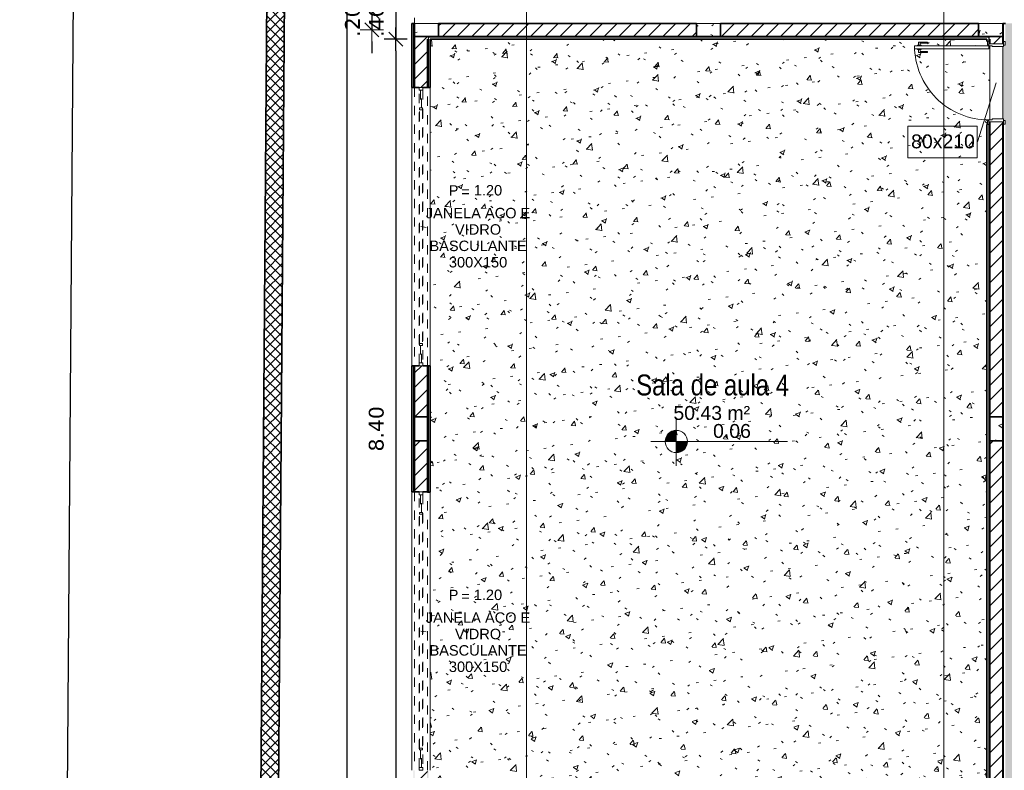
# Model space of a CAD drawing. Header units: millimetres. Extents: x -109 to 627, y -178 to 173.
# Tile 131 of 178: x 317.21 to 327.82, y -67.52 to -59.43. Entities that reach past the tile are written whole.
import ezdxf

# ---------------------------------------------------------------- set-up
doc = ezdxf.new("R2010")
doc.units = ezdxf.units.MM
doc.linetypes.add('Traço Curto', pattern=[0.00153, 0.001, -0.00053])
for name, color, linetype, lineweight in [('ARQ - ALVENARIA - OSSO', 2, 'Continuous', 35), ('ARQ - COTA_NÍVEL', 2, 'Continuous', 5), ('ARQ - COTAS', 8, 'Continuous', 5), ('ARQ - DIVISORIA', 3, 'Continuous', 35), ('ARQ - JANELA', 2, 'Traço Curto', 5), ('ARQ - PAREDE VISTA', 4, 'Continuous', 9), ('ARQ - PAREDES_HACHURA', 9, 'Continuous', 35), ('ARQ - PAREDES_REVESTIMENTO', 3, 'Continuous', 35), ('ARQ - PILAR', 4, 'Continuous', 15), ('ARQ - PISO', 9, 'Continuous', 5), ('ARQ - PISO_HACHURA_SUPERFICIE', 9, 'Continuous', 5), ('ARQ - PORTA', 3, 'Continuous', 9), ('ARQ - PORTA_FOLHA', 3, 'Continuous', 20), ('ARQ - PORTA_GIRO', 1, 'Continuous', 5), ('ARQ - SIMBOLO_CORTE', 2, 'Continuous', 5), ('ARQ -SIMBOLO_PORTA', 2, 'Continuous', 9), ('ARQ -TEXTO_AMBIENTE', 2, 'Continuous', 5), ('ARQ -TEXTO_JANELA', 2, 'Continuous', 9)]:
    doc.layers.add(name, color=color, linetype=linetype, lineweight=lineweight)
doc.styles.add('Arial Narrow', font='ARIALN.TTF', dxfattribs={"height": 0.225})
doc.styles.add('Arial_2', font='arial.ttf', dxfattribs={"height": 0.15})
doc.styles.add('Arial_3', font='arial.ttf', dxfattribs={"height": 0.0015})
doc.styles.add('Arial_4', font='arial.ttf', dxfattribs={"height": 0.1125})
doc.styles.add('FNDE Texto Cota 0100', font='verdana.ttf', dxfattribs={"height": 0.16})
doc.styles.add('GULIM', font='Gulim.ttf')
doc.dimstyles.new('FNDE 1-0100', dxfattribs={"dimscale": 2.5, "dimtxt": 0.16, "dimasz": 0.05, "dimexe": 0.15, "dimexo": 0.15, "dimgap": 0.05, "dimtad": 1, "dimzin": 4, "dimdsep": 46, "dimtxsty": 'FNDE Texto Cota 0100', "dimblk": 'tic', "dimcen": 0.15, "dimdle": 0.15, "dimse1": 1, "dimse2": 1, "dimclrd": 251, "dimclre": 251, "dimclrt": 256, "dimaunit": 1, "dimadec": 3, "dimazin": 0, "dimtfac": 1, "dimtix": 1, "dimtmove": 2, "dimatfit": 3, "dimldrblk": 'tic', "dimfxl": 0.15, "dimtvp": 1, "dimtolj": 1, "dimtzin": 0, "dimarcsym": 0})
doc.dimstyles.new('GULIM-250', dxfattribs={"dimtxt": 0.2, "dimasz": 0.1, "dimexe": 0.3, "dimexo": 0, "dimgap": 0.025, "dimtad": 1, "dimdec": 0, "dimlfac": 250, "dimzin": 12, "dimdsep": 46, "dimtxsty": 'GULIM', "dimblk": 'OPEN30', "dimcen": 0, "dimclrd": 152, "dimclre": 152, "dimclrt": 152, "dimaunit": 1, "dimadec": 0, "dimazin": 0, "dimtfac": 1.875, "dimtdec": 0, "dimtmove": 2, "dimatfit": 3, "dimldrblk": 'OPEN30', "dimfxl": 0, "dimtolj": 1, "dimtzin": 12, "dimlwd": -1, "dimarcsym": 0})
pattern_1 = [(50, (318.52865, -67.90927), (0.5462905, -0.0472954), [0.056985, -0.628837]), (355, (318.52865, -67.90927), (-0.105401, 0.573222), [0.045988, -0.50287]), (100.451, (318.57464, -67.91327), (0.44084, 0.525572), [0.048987, -0.533862]), (46.184, (318.52865, -67.7573), (0.812912, -0.126028), [0.085978, -0.942756]), (96.636, (318.5966, -67.7673), (0.71181, 0.74206), [0.07298, -0.800793]), (351.184, (318.52865, -67.7573), (0.712045, 0.742424), [0.068982, -0.753805]), (21, (318.60463, -67.7953), (0.454867, -0.3062124), [0.056985, -0.628837]), (326, (318.60463, -67.7953), (0.185717, 0.552451), [0.045988, -0.50287]), (71.451, (318.6426, -67.8203), (0.64037, 0.245952), [0.048987, -0.533862]), (37.5, (318.52865, -67.90927), (0.0092036, 0.2540508), [0.0249935, -0.4718778, 0.0249935, -0.4848744, -0.5048692]), (37.5, (318.52865, -67.90927), (0.0092036, 0.2540508), [-1.006739, 0.0249935, -0.479876]), (7.5, (318.52865, -67.90927), (0.2004088, 0.3006604), [0.0249935, -0.265931, 0.0249935, -0.459881, -0.1919503]), (7.5, (318.52865, -67.90927), (0.2004088, 0.3006604), [-0.775799, 0.0249935, -0.166957]), (327.5, (318.3587, -67.90927), (0.4063776, -0.0170732), [0.0249935, -0.1649573, 0.0249935, -0.5688527, -0.7887957]), (327.5, (318.3587, -67.90927), (0.4063776, -0.0170732), [-0.784797, 0.0249935, -0.763802]), (317.5, (318.2827, -67.90927), (0.4438837, 0.075988), [0.0249935, -0.222942, 0.0249935, -0.369904, -0.559855]), (317.5, (318.2827, -67.90927), (0.4438837, 0.075988), [-0.641834, 0.024994, -0.534861])]
pattern_2 = [(45, (318.52865, -67.90927), (-0.0791755, 0.0791755), [])]

# ---------------------------------------------------------------- blocks, each defined once
blk = doc.blocks.new('_Open30')
at = {"color": 0, "linetype": 'ByBlock', "lineweight": -2}
for p, q in [((-1, 0.27), (0, 0)), ((0, 0), (-1, -0.27)), ((0, 0), (-1, 0))]:
    blk.add_line(p, q, dxfattribs=at)
blk = doc.blocks.new('*D587')
at = {"color": 152, "lineweight": -2, "transparency": 16777216}
for p, q in [((319.951, -47.418), (317.571, -47.401)), ((319.586, -97.417), (317.206, -97.4))]:
    blk.add_line(p, q, dxfattribs=at)
at = {"color": 152, "transparency": 16777216}
blk.add_line((317.507, -97.302), (317.87, -47.503), dxfattribs=at)
at = {"layer": 'Defpoints', "color": 0, "transparency": 16777216}
for p in [(317.871, -47.403), (319.951, -47.418), (319.586, -97.417)]:
    blk.add_point(p, dxfattribs=at)
at = {"color": 152, "transparency": 16777216, "xscale": 0.1, "yscale": 0.1, "zscale": 0.1}
for p, rotation in [((317.871, -47.403), 89.58136189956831), ((317.506, -97.402), 269.5813618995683)]:
    blk.add_blockref('_Open30', p, dxfattribs=dict(at, rotation=rotation))
at = {"color": 152, "transparency": 16777216, "insert": (317.564, -72.402), "char_height": 0.2, "attachment_point": 5, "rotation": 89.5814, "style": 'GULIM'}
blk.add_mtext('\\A1;12500', dxfattribs=at)
blk = doc.blocks.new('POR_PM_GIRO_1FL - 80 x 210 cm Externa-6277260-NÍVEL 1')
at = {"layer": 'ARQ - PORTA'}
for p, q in [((-0.405, 0.095), (-0.445, 0.095)), ((-0.445, 0.095), (-0.445, 0.08)), ((-0.445, 0.08), (-0.405, 0.08)), ((-0.42, 0.08), (-0.42, -0.08)), ((-0.405, 0.08), (-0.405, 0.095)), ((-0.39, 0.08), (-0.405, 0.08)), ((-0.39, -0.045), (-0.39, 0.08)), ((0.39, 0.08), (0.39, -0.045)), ((0.405, 0.08), (0.39, 0.08)), ((0.445, 0.095), (0.405, 0.095)), ((0.405, 0.095), (0.405, 0.08)), ((0.405, 0.08), (0.445, 0.08)), ((0.42, -0.08), (0.42, 0.08)), ((0.445, 0.08), (0.445, 0.095)), ((-0.41, -0.08), (-0.45, -0.08)), ((-0.45, -0.08), (-0.45, -0.095)), ((-0.45, -0.095), (-0.41, -0.095)), ((-0.41, -0.095), (-0.41, -0.08)), ((-0.41, -0.08), (-0.4, -0.08)), ((-0.4, -0.08), (-0.4, -0.045)), ((-0.4, -0.045), (-0.39, -0.045)), ((0.39, -0.045), (0.4, -0.045)), ((0.4, -0.045), (0.4, -0.08)), ((0.4, -0.08), (0.41, -0.08)), ((0.45, -0.08), (0.41, -0.08)), ((0.41, -0.08), (0.41, -0.095)), ((0.41, -0.095), (0.45, -0.095)), ((0.45, -0.095), (0.45, -0.08)), ((-0.427, -0.739), (-0.437, -0.739)), ((-0.437, -0.739), (-0.437, -0.838)), ((-0.427, -0.818), (-0.427, -0.739)), ((-0.338, -0.818), (-0.338, -0.739)), ((-0.338, -0.739), (-0.328, -0.739)), ((-0.328, -0.739), (-0.328, -0.838)), ((-0.437, -0.838), (-0.405, -0.838)), ((-0.405, -0.818), (-0.427, -0.818)), ((-0.405, -0.807), (-0.4, -0.807)), ((-0.405, -0.828), (-0.405, -0.807)), ((-0.405, -0.849), (-0.405, -0.828)), ((-0.36, -0.807), (-0.365, -0.807)), ((-0.36, -0.828), (-0.36, -0.807)), ((-0.36, -0.818), (-0.338, -0.818)), ((-0.36, -0.849), (-0.36, -0.828)), ((-0.328, -0.838), (-0.36, -0.838)), ((-0.4, -0.849), (-0.405, -0.849)), ((-0.365, -0.849), (-0.36, -0.849))]:
    blk.add_line(p, q, dxfattribs=at)
at = {"layer": 'ARQ - PORTA_FOLHA'}
for p, q in [((-0.365, -0.08), (-0.4, -0.08)), ((-0.4, -0.08), (-0.4, -0.88)), ((-0.365, -0.88), (-0.365, -0.08)), ((-0.4, -0.88), (-0.365, -0.88))]:
    blk.add_line(p, q, dxfattribs=at)
at = {"layer": 'ARQ - PORTA_GIRO'}
blk.add_arc((-0.4, -0.08), 0.8, 270.0322, 0.0322, dxfattribs=at)
blk = doc.blocks.new('JANELA BASCULANTE PRÁTICA DE REVIT - JANELA AÇO E VIDRO BASCULANTE 300X150-V5-NÍVEL 1')
at = {"layer": 'ARQ - JANELA'}
for p, q in [((1.5, 0.07), (-1.5, 0.07)), ((-1.47, 0.02), (-1.5, 0.02)), ((-1.5, 0.02), (-1.5, -0.02)), ((-1.47, -0.02), (-1.47, 0.02)), ((-1.47, 0.02), (1.47, 0.02)), ((-1.28, 0.005), (-1.47, 0.005)), ((-1.47, 0.005), (-1.47, -0.005)), ((-1.26, 0.015), (-1.28, 0.015)), ((-1.28, 0.015), (-1.28, -0.015)), ((-1.28, -0.005), (-1.28, 0.005)), ((-1.26, -0.015), (-1.26, 0.015)), ((-1.26, 0.015), (1.26, 0.015)), ((1.28, 0.015), (1.26, 0.015)), ((1.26, 0.015), (1.26, -0.015)), ((1.28, -0.015), (1.28, 0.015)), ((1.47, 0.005), (1.28, 0.005)), ((1.28, 0.005), (1.28, -0.005)), ((1.5, 0.02), (1.47, 0.02)), ((1.47, 0.02), (1.47, -0.02)), ((1.47, -0.005), (1.47, 0.005)), ((1.5, -0.02), (1.5, 0.02)), ((-1.5, -0.02), (-1.47, -0.02)), ((-1.5, -0.07), (1.499, -0.07)), ((-1.47, -0.005), (-1.28, -0.005)), ((1.47, -0.02), (-1.47, -0.02)), ((-1.28, -0.015), (-1.26, -0.015)), ((1.26, -0.015), (-1.26, -0.015)), ((1.26, -0.015), (1.28, -0.015)), ((1.28, -0.005), (1.47, -0.005)), ((1.47, -0.02), (1.5, -0.02))]:
    blk.add_line(p, q, dxfattribs=at)
blk = doc.blocks.new('JANELA BASCULANTE PRÁTICA DE REVIT - JANELA AÇO E VIDRO BASCULANTE 300X150-V6-NÍVEL 1')
at = {"layer": 'ARQ - JANELA'}
for p, q in [((-1.47, 0.02), (-1.5, 0.02)), ((-1.5, 0.02), (-1.5, -0.02)), ((1.5, 0.07), (-1.499, 0.07)), ((-1.47, -0.02), (-1.47, 0.02)), ((-1.47, 0.02), (1.47, 0.02)), ((-1.28, 0.005), (-1.47, 0.005)), ((-1.47, 0.005), (-1.47, -0.005)), ((-1.26, 0.015), (-1.28, 0.015)), ((-1.28, 0.015), (-1.28, -0.015)), ((-1.28, -0.005), (-1.28, 0.005)), ((-1.26, -0.015), (-1.26, 0.015)), ((-1.26, 0.015), (1.26, 0.015)), ((1.28, 0.015), (1.26, 0.015)), ((1.26, 0.015), (1.26, -0.015)), ((1.28, -0.015), (1.28, 0.015)), ((1.47, 0.005), (1.28, 0.005)), ((1.28, 0.005), (1.28, -0.005)), ((1.5, 0.02), (1.47, 0.02)), ((1.47, 0.02), (1.47, -0.02)), ((1.47, -0.005), (1.47, 0.005)), ((1.5, -0.02), (1.5, 0.02)), ((-1.5, -0.02), (-1.47, -0.02)), ((-1.5, -0.07), (1.5, -0.07)), ((-1.47, -0.005), (-1.28, -0.005)), ((1.47, -0.02), (-1.47, -0.02)), ((-1.28, -0.015), (-1.26, -0.015)), ((1.26, -0.015), (-1.26, -0.015)), ((1.26, -0.015), (1.28, -0.015)), ((1.28, -0.005), (1.47, -0.005)), ((1.47, -0.02), (1.5, -0.02))]:
    blk.add_line(p, q, dxfattribs=at)
blk = doc.blocks.new('Elevações de ponto - Cota de Nível 1-825078-NÍVEL 1')
at = {"layer": 'ARQ - COTA_NÍVEL'}
h = blk.add_hatch(color=256, dxfattribs=at)
edge = h.paths.add_edge_path(flags=0)
edge.add_line((0, 0.00228), (0, 0.00068))
edge.add_line((0, 0.00068), (-0.0016, 0.00068))
edge.add_arc((0, 0.00068), 0.0016, 90, 180, ccw=False)
h = blk.add_hatch(color=256, dxfattribs=at)
edge = h.paths.add_edge_path(flags=0)
edge.add_arc((0, 0.00068), 0.0016, 270, 360, ccw=False)
edge.add_line((0, -0.00092), (0, 0.00068))
edge.add_line((0, 0.00068), (0.0016, 0.00068))
for p, q in [((0, 0.00411), (0, -0.00284)), ((0, -0.00218), (0, 0.00308)), ((0, 0.00068), (0, 0.00228)), ((-0.00366, 0.00068), (0.016, 0.00068)), ((-0.0016, 0.00068), (0, 0.00068)), ((0.0016, 0.00068), (0, 0.00068)), ((0, 0.00068), (0, -0.00092))]:
    blk.add_line(p, q, dxfattribs=at)
blk.add_circle((0, 0.00068), 0.0016, dxfattribs=at)
for start, end in [(90, 180), (270, 360)]:
    blk.add_arc((0, 0.00068), 0.0016, start, end, dxfattribs=at)
blk = doc.blocks.new('Identificador de Porta - Legal-790717-NÍVEL 1')
at = {"layer": 'ARQ -SIMBOLO_PORTA'}
for p, q in [((-0.00575, -0.0037), (-0.00575, 0.00083)), ((-0.00575, 0.00083), (0.00425, 0.00083)), ((0.00425, 0.00083), (0.00425, -0.0037)), ((0.00425, -0.0037), (-0.00575, -0.0037))]:
    blk.add_line(p, q, dxfattribs=at)
blk = doc.blocks.new('Identificação de Janela - Modelo 1-6080617-NÍVEL 1')
at = {"layer": 'ARQ -TEXTO_JANELA', "char_height": 0.0015, "attachment_point": 1, "style": 'Arial_3'}
for s, insert, width in [('P', (-0.00449, 0.00572), 0.0016835), ('=', (-0.00267, 0.00556), 0.0015232)]:
    blk.add_mtext(s, dxfattribs=dict(at, insert=insert, width=width))
blk = doc.blocks.new('tic')
at = {"color": 251}
for p, q in [((0, -1), (0, 1)), ((-1, 0), (1, 0))]:
    blk.add_line(p, q, dxfattribs=at)
blk.add_line((-0.6, -0.6), (0.6, 0.6))
blk = doc.blocks.new('*D603')
at = {"layer": 'ARQ - COTAS', "color": 251, "lineweight": -2, "transparency": 16777216}
for p, q in [((321.001, -59.214), (321.001, -59.089)), ((321.001, -59.339), (321.001, -59.539)), ((321.001, -59.664), (321.001, -59.789))]:
    blk.add_line(p, q, dxfattribs=at)
at = {"layer": 'Defpoints', "color": 0, "transparency": 16777216}
for p in [(321.181, -59.339), (321.001, -59.539), (321.181, -59.539)]:
    blk.add_point(p, dxfattribs=at)
at = {"layer": 'ARQ - COTAS', "color": 251, "lineweight": -2, "transparency": 16777216, "xscale": 0.125, "yscale": 0.125, "zscale": 0.125}
for p, rotation in [((321.001, -59.339), 270), ((321.001, -59.539), 90)]:
    blk.add_blockref('tic', p, dxfattribs=dict(at, rotation=rotation))
at = {"layer": 'ARQ - COTAS', "transparency": 16777216, "insert": (320.793, -59.439), "char_height": 0.16, "width": 3.98587, "attachment_point": 5, "rotation": 90, "style": 'FNDE Texto Cota 0100'}
blk.add_mtext('\\A1;.20', dxfattribs=at)
blk = doc.blocks.new('*D665')
at = {"color": 251, "lineweight": -2, "transparency": 16777216}
for p, q in [((321.258, -59.114), (321.258, -58.989)), ((321.258, -59.239), (321.258, -59.639)), ((321.258, -59.764), (321.258, -59.889))]:
    blk.add_line(p, q, dxfattribs=at)
at = {"layer": 'Defpoints', "color": 0, "transparency": 16777216}
for p in [(321.63, -59.239), (321.258, -59.639), (321.63, -59.639)]:
    blk.add_point(p, dxfattribs=at)
at = {"color": 251, "lineweight": -2, "transparency": 16777216, "xscale": 0.125, "yscale": 0.125, "zscale": 0.125}
for p, rotation in [((321.258, -59.239), 270), ((321.258, -59.639), 90)]:
    blk.add_blockref('tic', p, dxfattribs=dict(at, rotation=rotation))
at = {"transparency": 16777216, "insert": (321.05, -59.439), "char_height": 0.16, "attachment_point": 5, "rotation": 90, "style": 'FNDE Texto Cota 0100'}
blk.add_mtext('\\A1;.40', dxfattribs=at)
blk = doc.blocks.new('*D666')
at = {"color": 251, "lineweight": -2, "transparency": 16777216}
blk.add_line((321.258, -59.764), (321.258, -67.912), dxfattribs=at)
at = {"layer": 'Defpoints', "color": 0, "transparency": 16777216}
for p in [(321.63, -59.639), (321.258, -68.037), (321.63, -68.037)]:
    blk.add_point(p, dxfattribs=at)
at = {"color": 251, "lineweight": -2, "transparency": 16777216, "xscale": 0.125, "yscale": 0.125, "zscale": 0.125}
for p, rotation in [((321.258, -59.639), 90), ((321.258, -68.037), 270)]:
    blk.add_blockref('tic', p, dxfattribs=dict(at, rotation=rotation))
at = {"transparency": 16777216, "insert": (321.049, -63.838), "char_height": 0.16, "attachment_point": 5, "rotation": 90, "style": 'FNDE Texto Cota 0100'}
blk.add_mtext('\\A1;8.40', dxfattribs=at)
blk = doc.blocks.new('*D652')
at = {"color": 251, "lineweight": -2, "transparency": 16777216}
blk.add_line((320.733, -93.905), (320.733, -50.767), dxfattribs=at)
at = {"layer": 'Defpoints', "color": 0, "transparency": 16777216}
for p in [(320.733, -50.642), (321.43, -50.642), (321.43, -94.03)]:
    blk.add_point(p, dxfattribs=at)
at = {"color": 251, "lineweight": -2, "transparency": 16777216, "xscale": 0.125, "yscale": 0.125, "zscale": 0.125}
for p, rotation in [((320.733, -50.642), 90), ((320.733, -94.03), 270)]:
    blk.add_blockref('tic', p, dxfattribs=dict(at, rotation=rotation))
at = {"transparency": 16777216, "insert": (320.525, -72.336), "char_height": 0.16, "attachment_point": 5, "rotation": 90, "style": 'FNDE Texto Cota 0100'}
blk.add_mtext('\\A1;43.39', dxfattribs=at)

msp = doc.modelspace()

# ---------------------------------------------------------------- hatches: boundary and pattern name
at = {"layer": 'ARQ - PAREDES_HACHURA'}
h = msp.add_hatch(dxfattribs=at)
h.set_pattern_fill('DIAGONAL  CRUZADA - 1MM', color=256, scale=0.999741, style=0, pattern_type=2)
h.set_pattern_definition([(45, (318.52865, -67.90927), (-0.05301928, 0.05301928), []), (135, (318.52865, -67.90927), (-0.05301928, -0.05301928), [])])
h.paths.add_polyline_path([(319.77914, -97.40549), (320.14437, -47.41999), (319.95443, -47.41833), (319.5892, -97.4041)], flags=0)
h = msp.add_hatch(color=256, dxfattribs=at)
h.paths.add_polyline_path([(321.46025, -94.00044), (321.46025, -93.31062), (321.45025, -93.31062), (321.45025, -94.00044)], flags=0)
h.paths.add_polyline_path([(321.46025, -90.31141), (321.46025, -88.95176), (321.45025, -88.95176), (321.45025, -90.31141)], flags=0)
h.paths.add_polyline_path([(321.46025, -85.95221), (321.46016, -84.71253), (321.45025, -84.71284), (321.45025, -85.95221)], flags=0)
h.paths.add_polyline_path([(321.45025, -81.7133), (321.46025, -81.7133), (321.46025, -80.35457), (321.45025, -80.35457), (321.45025, -81.16376)], flags=0)
h.paths.add_polyline_path([(321.46025, -77.35535), (321.46025, -76.66493), (321.46025, -67.51731), (321.45025, -67.51731), (321.45025, -77.35535)], flags=0)
h.paths.add_polyline_path([(321.46025, -64.5171), (321.46025, -63.15745), (321.45025, -63.15745), (321.45025, -64.5171)], flags=0)
h.paths.add_polyline_path([(321.45025, -60.1592), (321.46025, -60.1592), (321.46025, -59.46938), (321.45025, -59.46938), (321.45025, -59.63934)], flags=0)
h = msp.add_hatch(dxfattribs=at)
h.set_pattern_fill('FP_6', color=256, scale=0.999741, style=0, pattern_type=2)
h.set_pattern_definition(pattern_2)
h.paths.add_polyline_path([(321.72018, -59.60935), (324.49946, -59.60935), (324.49946, -59.46938), (321.72018, -59.46938)], flags=0)
h = msp.add_hatch(dxfattribs=at)
h.set_pattern_fill('FP_6', color=256, scale=0.999741, style=0, pattern_type=2)
h.set_pattern_definition(pattern_2)
h.paths.add_polyline_path([(327.53867, -59.60935), (327.53867, -59.46938), (324.75939, -59.46938), (324.75939, -59.60935), (327.42593, -59.60935)], flags=0)
for points in [[(327.8086, -59.66433), (327.8086, -59.46938), (327.79861, -59.46938), (327.79861, -59.66433)], [(327.65864, -59.61934), (327.65864, -59.60935), (321.60021, -59.60935), (321.60021, -59.61934), (327.64865, -59.61934)], [(327.65864, -59.65933), (327.65864, -59.61934), (327.64865, -59.62006), (327.64865, -59.65933)], [(327.65864, -68.05716), (327.65864, -60.5591), (327.64865, -60.5591), (327.64865, -68.05716)], [(327.79861, -69.67174), (327.8086, -69.67174), (327.8086, -60.5541), (327.79861, -60.5541), (327.79861, -68.20712)]]:
    msp.add_hatch(color=256, dxfattribs=at).paths.add_polyline_path(points, flags=0)
h = msp.add_hatch(dxfattribs=at)
h.set_pattern_fill('FP_6', color=256, scale=0.999741, style=0, pattern_type=2)
h.set_pattern_definition(pattern_2)
h.paths.add_polyline_path([(321.51024, -63.70828), (321.60021, -63.70828), (321.60021, -63.15843), (321.46025, -63.15843), (321.46025, -63.70828)], flags=0)
h.paths.add_polyline_path([(321.46025, -60.1592), (321.60021, -60.1592), (321.60021, -59.60935), (321.46025, -59.60935)], flags=0)
h = msp.add_hatch(color=256, dxfattribs=at)
h.paths.add_polyline_path([(321.61021, -68.05716), (321.61021, -67.5173), (321.60021, -67.5173), (321.60021, -68.05716), (321.60559, -68.05716)], flags=0)
h.paths.add_polyline_path([(321.61021, -64.5188), (321.61021, -63.15837), (321.60021, -63.15843), (321.60021, -64.5188)], flags=0)
h.paths.add_polyline_path([(321.60021, -60.1592), (321.61021, -60.1592), (321.61021, -59.61934), (321.60021, -59.61936), (321.60021, -59.63934)], flags=0)
h = msp.add_hatch(dxfattribs=at)
h.set_pattern_fill('FP_6', color=256, scale=0.999741, style=0, pattern_type=2)
h.set_pattern_definition(pattern_2)
h.paths.add_polyline_path([(327.79861, -63.70828), (327.79861, -60.52911), (327.65864, -60.52911), (327.65864, -63.70828)], flags=0)
h.paths.add_polyline_path([(327.65864, -59.68932), (327.79861, -59.68932), (327.79861, -59.60935), (327.65864, -59.60935), (327.65864, -59.63934)], flags=0)
h = msp.add_hatch(dxfattribs=at)
h.set_pattern_fill('FP_6', color=256, scale=0.999741, style=0, pattern_type=2)
h.set_pattern_definition(pattern_2)
h.paths.add_polyline_path([(321.60021, -68.06715), (321.60021, -67.5173), (321.46025, -67.51731), (321.46025, -68.06715)], flags=0)
h.paths.add_polyline_path([(321.51024, -64.51807), (321.60021, -64.51807), (321.60021, -63.96822), (321.46025, -63.96822), (321.46025, -64.51807)], flags=0)
h = msp.add_hatch(dxfattribs=at)
h.set_pattern_fill('FP_6', color=256, scale=0.999741, style=0, pattern_type=2)
h.set_pattern_definition(pattern_2)
h.paths.add_polyline_path([(327.65864, -68.06715), (327.79861, -68.06715), (327.79861, -63.96822), (327.65864, -63.96822), (327.65864, -68.05716)], flags=0)
at = {"layer": 'ARQ - PILAR'}
h = msp.add_hatch(dxfattribs=at)
h.set_pattern_fill('FP_1', color=256, scale=0.999741, style=0, pattern_type=2)
h.set_pattern_definition(pattern_1)
h.paths.add_polyline_path([(321.60021, -59.60935), (321.72018, -59.60935), (321.72018, -59.46938), (321.46025, -59.46938), (321.46025, -59.60935)], flags=0)
h = msp.add_hatch(dxfattribs=at)
h.set_pattern_fill('FP_1', color=256, scale=0.999741, style=0, pattern_type=2)
h.set_pattern_definition(pattern_1)
h.paths.add_polyline_path([(324.75939, -59.60935), (324.75939, -59.46938), (324.49946, -59.46938), (324.49946, -59.60935)], flags=0)
h = msp.add_hatch(dxfattribs=at)
h.set_pattern_fill('FP_1', color=256, scale=0.999741, style=0, pattern_type=2)
h.set_pattern_definition(pattern_1)
h.paths.add_polyline_path([(327.65864, -59.60935), (327.79861, -59.60935), (327.79861, -59.46938), (327.53867, -59.46938), (327.53867, -59.60935)], flags=0)
h = msp.add_hatch(dxfattribs=at)
h.set_pattern_fill('FP_1', color=256, scale=0.999741, style=0, pattern_type=2)
h.set_pattern_definition(pattern_1)
h.paths.add_polyline_path([(327.79861, -63.96822), (327.79861, -63.70828), (327.65864, -63.70828), (327.65864, -63.96822)], flags=0)
at = {"layer": 'ARQ - PISO_HACHURA_SUPERFICIE'}
h = msp.add_hatch(dxfattribs=at)
h.set_pattern_fill('FP_1', color=256, scale=0.999741, style=0, pattern_type=2)
h.set_pattern_definition(pattern_1)
h.paths.add_polyline_path([(327.8286, -94.00044), (330.02803, -94.00044), (330.02803, -93.71051), (330.19798, -93.71051), (330.19798, -89.79153), (330.02803, -89.79153), (330.02803, -89.47161), (330.19798, -89.47161), (330.19798, -85.49264), (330.02803, -85.49264), (330.02803, -85.17272), (330.19798, -85.17272), (330.19798, -81.19375), (330.02803, -81.19375), (330.02803, -80.87384), (330.19798, -80.87384), (330.19798, -76.89487), (330.02803, -76.89487), (330.02803, -76.57495), (330.19798, -76.57495), (330.19798, -72.59598), (330.02803, -72.59598), (330.02803, -72.27606), (330.19798, -72.27606), (330.19798, -68.2971), (330.02803, -68.2971), (330.02803, -67.97718), (330.19798, -67.97718), (330.19798, -63.99821), (330.02803, -63.99821), (330.02803, -63.67829), (330.19798, -63.67829), (330.19798, -59.75931), (330.02803, -59.75931), (330.02803, -59.46938), (327.8286, -59.46938), (327.8286, -59.66433), (327.8236, -59.66433), (327.8236, -59.70432), (327.8086, -59.70432), (327.8086, -59.71932), (327.79861, -59.71932), (327.79861, -60.49911), (327.8086, -60.49911), (327.8086, -60.51411), (327.8236, -60.51411), (327.8236, -60.5541), (327.8286, -60.5541), (327.8286, -69.67174), (327.8236, -69.67174), (327.8236, -69.68174), (327.84859, -69.68174), (327.84859, -70.53152), (327.8236, -70.53152), (327.8236, -70.56151), (327.8286, -70.56151), (327.8286, -71.42129), (327.8236, -71.42129), (327.8236, -71.43128), (327.84859, -71.43128), (327.84859, -72.28106), (327.8236, -72.28106), (327.8236, -72.31106), (327.8286, -72.31106), (327.8286, -72.56099), (327.8236, -72.56099), (327.8236, -72.57099), (327.84859, -72.57099), (327.84859, -73.42077), (327.8236, -73.42077), (327.8236, -73.45076), (327.8286, -73.45076), (327.8286, -74.34053), (327.8236, -74.34053), (327.8236, -74.35053), (327.84859, -74.35053), (327.84859, -75.20031), (327.8236, -75.20031), (327.8236, -75.2303), (327.8286, -75.2303), (327.8286, -84.31795), (327.8236, -84.31795), (327.8236, -84.35794), (327.8086, -84.35794), (327.8086, -84.37293), (327.79861, -84.37293), (327.79861, -85.15273), (327.8086, -85.15273), (327.8086, -85.16773), (327.8236, -85.16773), (327.8236, -85.20771), (327.8286, -85.20771), (327.8286, -85.45765), (327.8236, -85.45811), (327.8236, -85.49764), (327.8086, -85.49764), (327.8086, -85.51264), (327.79861, -85.51264), (327.79861, -86.29243), (327.8086, -86.29243), (327.8086, -86.30743), (327.8236, -86.30743), (327.8236, -86.34742), (327.8286, -86.34742), (327.8286, -93.99699)], flags=0)
h.paths.add_polyline_path([(327.79861, -86.34742), (327.8086, -86.34742), (327.8086, -86.32243), (327.79861, -86.32243)], flags=0)
h.paths.add_polyline_path([(327.8086, -85.48264), (327.8086, -85.45765), (327.79861, -85.45811), (327.79861, -85.48264)], flags=0)
h.paths.add_polyline_path([(327.79861, -85.20771), (327.8086, -85.20687), (327.8086, -85.18272), (327.79861, -85.18272), (327.79861, -85.20726)], flags=0)
h.paths.add_polyline_path([(327.79861, -84.34294), (327.8086, -84.34294), (327.8086, -84.31795), (327.79861, -84.31795)], flags=0)
h.paths.add_polyline_path([(327.8086, -75.2303), (327.8086, -75.20531), (327.79861, -75.20531), (327.79861, -75.2303)], flags=0)
h.paths.add_polyline_path([(327.8086, -74.35053), (327.8086, -74.34053), (327.79861, -74.34053), (327.79861, -74.35053)], flags=0)
h.paths.add_polyline_path([(327.8086, -73.45076), (327.8086, -73.42577), (327.79861, -73.42577), (327.79861, -73.45076)], flags=0)
h.paths.add_polyline_path([(327.8086, -72.57099), (327.8086, -72.56099), (327.79861, -72.56099), (327.79861, -72.57099)], flags=0)
h.paths.add_polyline_path([(327.8086, -72.31106), (327.8086, -72.28606), (327.79861, -72.28606), (327.79861, -72.31106)], flags=0)
h.paths.add_polyline_path([(327.8086, -71.43128), (327.8086, -71.42129), (327.79861, -71.42129), (327.79861, -71.43128)], flags=0)
h.paths.add_polyline_path([(327.8086, -70.56151), (327.8086, -70.53652), (327.79861, -70.53652), (327.79861, -70.56151)], flags=0)
h.paths.add_polyline_path([(327.79861, -69.68174), (327.8086, -69.68174), (327.8086, -69.67174), (327.79861, -69.67174)], flags=0)
h.paths.add_polyline_path([(327.79861, -60.5541), (327.8086, -60.5541), (327.8086, -60.52911), (327.79861, -60.52911)], flags=0)
h.paths.add_polyline_path([(327.8086, -59.68932), (327.8086, -59.66433), (327.79861, -59.66433), (327.79861, -59.68932)], flags=0)
h = msp.add_hatch(dxfattribs=at)
h.set_pattern_fill('FP_1', color=256, scale=0.999741, style=0, pattern_type=2)
h.set_pattern_definition(pattern_1)
h.paths.add_polyline_path([(321.6302, -68.03716), (327.62865, -68.03716), (327.62865, -60.5591), (327.63365, -60.5591), (327.63365, -60.51911), (327.64865, -60.51911), (327.64865, -60.50911), (327.65864, -60.50911), (327.65864, -59.70932), (327.64865, -59.70932), (327.64865, -59.69932), (327.63365, -59.69932), (327.63365, -59.65933), (327.62865, -59.65933), (327.62865, -59.63934), (321.6302, -59.63934), (321.6302, -67.5173)], flags=0)
h.paths.add_polyline_path([(327.64865, -60.5591), (327.65864, -60.5591), (327.65864, -60.52911), (327.64865, -60.52911)], flags=0)
h.paths.add_polyline_path([(327.52368, -59.74431), (326.84885, -59.74431), (326.84885, -59.70932), (327.64865, -59.70932), (327.64865, -59.74431), (327.53867, -59.74431)], flags=0)
h.paths.add_polyline_path([(327.65864, -59.68932), (327.65864, -59.65933), (327.64865, -59.65933), (327.64865, -59.68932)], flags=0)

# ---------------------------------------------------------------- linework, layer by layer
at = {"linetype": 'Continuous'}
msp.add_line((319.95125, -47.4183), (319.58592, -97.41702), dxfattribs=at)
at = {"layer": 'ARQ - ALVENARIA - OSSO'}
for p, q in [((319.95443, -47.41833), (319.5892, -97.4041)), ((319.77914, -97.40549), (320.14298, -47.60993)), ((324.49946, -59.46938), (321.72018, -59.46938)), ((321.72018, -59.46938), (321.72018, -59.60935)), ((324.49946, -59.60935), (324.49946, -59.46938)), ((327.53867, -59.46938), (324.75939, -59.46938)), ((324.75939, -59.46938), (324.75939, -59.60935)), ((327.53867, -59.60935), (327.53867, -59.46938)), ((321.60021, -59.60935), (321.46025, -59.60935)), ((321.46025, -59.60935), (321.46025, -60.1592)), ((321.60021, -59.60935), (321.60021, -59.61934)), ((321.72018, -59.60935), (324.49946, -59.60935)), ((324.75939, -59.60935), (327.53867, -59.60935)), ((327.79861, -59.60935), (327.65864, -59.60935)), ((327.65864, -59.61934), (327.65864, -59.60935)), ((327.79861, -59.68932), (327.79861, -59.60935)), ((321.60021, -60.1592), (321.60021, -59.63934)), ((327.65864, -59.63934), (327.65864, -59.68932)), ((321.46025, -60.1592), (321.51024, -60.1592)), ((321.55022, -60.1592), (321.60021, -60.1592)), ((327.65864, -60.52911), (327.65864, -63.70828)), ((327.79861, -63.70828), (327.79861, -60.52911)), ((321.51024, -63.15843), (321.46025, -63.15843)), ((321.46025, -63.15843), (321.46025, -63.70828)), ((321.60021, -63.15843), (321.55022, -63.15843)), ((321.60021, -63.70828), (321.60021, -63.15843)), ((321.46025, -63.70828), (321.60021, -63.70828)), ((327.65864, -63.70828), (327.79861, -63.70828)), ((321.60021, -63.96822), (321.46025, -63.96822)), ((321.46025, -63.96822), (321.46025, -64.51807)), ((321.60021, -64.51807), (321.60021, -63.96822)), ((327.79861, -63.96822), (327.65864, -63.96822)), ((327.65864, -63.96822), (327.65864, -68.06715)), ((327.79861, -68.06715), (327.79861, -63.96822)), ((321.46025, -64.51807), (321.51024, -64.51807)), ((321.55022, -64.51807), (321.60021, -64.51807))]:
    msp.add_line(p, q, dxfattribs=at)
at = {"layer": 'ARQ - DIVISORIA'}
for p, q in [((321.46025, -59.46938), (321.45025, -59.46938)), ((321.46025, -59.60935), (321.46025, -59.46938)), ((327.8086, -59.46938), (327.79861, -59.46938)), ((327.79861, -59.46938), (327.79861, -59.60935)), ((327.65864, -59.60935), (321.60021, -59.60935)), ((327.64865, -59.65933), (327.65864, -59.65933)), ((327.79861, -59.66433), (327.8086, -59.66433)), ((321.45025, -60.1592), (321.46025, -60.1592)), ((321.60021, -60.1592), (321.61021, -60.1592)), ((327.65864, -60.5591), (327.64865, -60.5591)), ((327.8086, -60.5541), (327.79861, -60.5541)), ((321.46025, -63.15745), (321.45025, -63.15745)), ((321.46025, -63.96822), (321.46025, -63.15745)), ((321.61021, -63.15837), (321.60021, -63.15837)), ((321.60021, -63.15837), (321.60021, -64.5188)), ((327.65864, -63.96822), (327.65864, -63.70828)), ((327.79861, -63.70828), (327.79861, -68.20712)), ((321.45025, -64.5171), (321.46025, -64.5171)), ((321.60021, -64.5188), (321.61021, -64.5188))]:
    msp.add_line(p, q, dxfattribs=at)
at = {"layer": 'ARQ - PAREDE VISTA'}
for p, q in [((321.45025, -60.1592), (321.45025, -59.46938)), ((327.8086, -59.46938), (327.8086, -59.66433)), ((327.64865, -59.61934), (321.61021, -59.61934)), ((321.61021, -59.61934), (321.61021, -60.1592)), ((327.64865, -59.61934), (327.64865, -59.65933)), ((321.43026, -63.15745), (321.43026, -60.1592)), ((321.6302, -60.1592), (321.6302, -63.15837)), ((327.64865, -68.05716), (327.64865, -60.5591)), ((327.8086, -60.5541), (327.8086, -69.67174)), ((321.45025, -64.5171), (321.45025, -63.15745)), ((321.61021, -63.15837), (321.61021, -64.5188)), ((321.43026, -67.51731), (321.43026, -64.5171)), ((321.6302, -64.5188), (321.6302, -67.5173))]:
    msp.add_line(p, q, dxfattribs=at)
at = {"layer": 'ARQ - PAREDES_REVESTIMENTO'}
for p, q in [((321.43026, -59.46938), (321.43026, -60.1592)), ((321.45025, -59.46938), (321.43026, -59.46938)), ((327.8286, -59.46938), (327.8086, -59.46938)), ((321.6302, -59.63934), (327.62865, -59.63934)), ((321.6302, -60.1592), (321.6302, -59.63934)), ((327.62865, -59.63934), (327.62865, -59.65933)), ((327.62865, -59.65933), (327.63365, -59.65933)), ((321.43026, -60.1592), (321.45025, -60.1592)), ((321.61021, -60.1592), (321.6302, -60.1592)), ((327.62865, -60.5591), (327.62865, -68.03716)), ((327.63365, -60.5591), (327.62865, -60.5591)), ((321.43026, -63.15745), (321.43026, -64.5171)), ((321.45025, -63.15745), (321.43026, -63.15745)), ((321.6302, -63.15837), (321.61021, -63.15837)), ((321.6302, -64.5188), (321.6302, -63.15837)), ((321.43026, -64.5171), (321.45025, -64.5171)), ((321.61021, -64.5188), (321.6302, -64.5188))]:
    msp.add_line(p, q, dxfattribs=at)
at = {"layer": 'ARQ - PILAR'}
for p, q in [((321.72018, -59.46938), (321.46025, -59.46938)), ((321.46025, -59.46938), (321.46025, -59.60935)), ((321.72018, -59.60935), (321.72018, -59.46938)), ((324.75939, -59.46938), (324.49946, -59.46938)), ((324.49946, -59.46938), (324.49946, -59.60935)), ((324.75939, -59.60935), (324.75939, -59.46938)), ((327.79861, -59.46938), (327.53867, -59.46938)), ((327.53867, -59.46938), (327.53867, -59.60935)), ((327.79861, -59.60935), (327.79861, -59.46938)), ((321.46025, -59.60935), (321.72018, -59.60935)), ((324.49946, -59.60935), (324.75939, -59.60935)), ((327.53867, -59.60935), (327.79861, -59.60935)), ((321.60021, -63.70828), (321.46025, -63.70828)), ((321.46025, -63.70828), (321.46025, -63.96822)), ((321.60021, -63.96822), (321.60021, -63.70828)), ((327.79861, -63.70828), (327.65864, -63.70828)), ((327.65864, -63.70828), (327.65864, -63.96822)), ((327.79861, -63.96822), (327.79861, -63.70828)), ((321.46025, -63.96822), (321.60021, -63.96822)), ((327.65864, -63.96822), (327.79861, -63.96822))]:
    msp.add_line(p, q, dxfattribs=at)
at = {"layer": 'ARQ - PISO'}
for p, q in [((321.46025, -59.46938), (321.46025, -59.4094)), ((327.65864, -60.50911), (327.65864, -59.70932)), ((327.79861, -60.49911), (327.79861, -59.71932))]:
    msp.add_line(p, q, dxfattribs=at)
at = {"layer": 'ARQ - SIMBOLO_CORTE'}
for p, q in [((322.66679, -49.6991), (322.66679, -95.97418)), ((327.16555, -49.6991), (327.16555, -95.97418))]:
    msp.add_line(p, q, dxfattribs=at)
at = {"layer": 'ARQ -SIMBOLO_PORTA'}
msp.add_line((327.72862, -60.10922), (327.52562, -60.74626), dxfattribs=at)
at = {"layer": 'ARQ -TEXTO_JANELA'}
for p, q in [((321.53023, -61.65881), (321.58479, -61.66716)), ((321.53023, -66.01769), (321.58479, -66.02603))]:
    msp.add_line(p, q, dxfattribs=at)

# ---------------------------------------------------------------- block references
at = {"layer": 'ARQ - COTA_NÍVEL', "xscale": 74.98057826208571, "yscale": 74.98057826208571, "zscale": 74.98057826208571}
msp.add_blockref('Elevações de ponto - Cota de Nível 1-825078-NÍVEL 1', (324.28131, -64.02502), dxfattribs=at)
at = {"layer": 'ARQ - JANELA', "xscale": 0.9997410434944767, "yscale": 0.9997410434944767, "zscale": 0.9997410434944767, "rotation": 89.99999999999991}
for name, p in [('JANELA BASCULANTE PRÁTICA DE REVIT - JANELA AÇO E VIDRO BASCULANTE 300X150-V6-NÍVEL 1', (321.53023, -61.65881)), ('JANELA BASCULANTE PRÁTICA DE REVIT - JANELA AÇO E VIDRO BASCULANTE 300X150-V5-NÍVEL 1', (321.53023, -66.01769))]:
    msp.add_blockref(name, p, dxfattribs=at)
at = {"layer": 'ARQ - PORTA', "xscale": 0.9997410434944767, "yscale": 0.9997410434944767, "zscale": 0.9997410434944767, "rotation": 269.9999999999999}
msp.add_blockref('POR_PM_GIRO_1FL - 80 x 210 cm Externa-6277260-NÍVEL 1', (327.72862, -60.10922), dxfattribs=at)
at = {"layer": 'ARQ -SIMBOLO_PORTA', "xscale": 74.98057826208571, "yscale": 74.98057826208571, "zscale": 74.98057826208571}
msp.add_blockref('Identificador de Porta - Legal-790717-NÍVEL 1', (327.20671, -60.63868), dxfattribs=at)
at = {"layer": 'ARQ -TEXTO_JANELA', "xscale": 74.98057826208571, "yscale": 74.98057826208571, "zscale": 74.98057826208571}
for p in [(322.16507, -61.64213), (322.16507, -66.001)]:
    msp.add_blockref('Identificação de Janela - Modelo 1-6080617-NÍVEL 1', p, dxfattribs=at)

# ---------------------------------------------------------------- texts
at = {"layer": 'ARQ - COTA_NÍVEL', "insert": (324.67768, -63.78578), "char_height": 0.149961, "width": 0.4883534, "attachment_point": 1, "line_spacing_factor": 0.941778, "style": 'Arial_2'}
msp.add_mtext('0.06', dxfattribs=at)
at = {"layer": 'ARQ -SIMBOLO_PORTA', "insert": (327.15534, -60.66552), "char_height": 0.149961, "width": 0.8224899, "attachment_point": 2, "line_spacing_factor": 0.941778, "style": 'Arial_2'}
msp.add_mtext('80x210', dxfattribs=at)
at = {"layer": 'ARQ -TEXTO_AMBIENTE', "attachment_point": 2}
for s, insert, char_height, width, line_spacing_factor, style in [('Sala de aula 4', (324.67284, -63.25288), 0.2249417, 1.9723384, 0.974696, 'Arial Narrow'), ('50.43 m²', (324.66347, -63.59175), 0.149961, 0.9877222, 0.941778, 'Arial_2')]:
    msp.add_mtext(s, dxfattribs=dict(at, insert=insert, char_height=char_height, width=width, line_spacing_factor=line_spacing_factor, style=style))
at = {"layer": 'ARQ -TEXTO_JANELA', "line_spacing_factor": 0.941778, "style": 'Arial_4'}
for s, insert, char_height, width, attachment_point in [('1.20', (322.40492, -61.21121), 0.112471, 0.3662711, 3), ('JANELA AÇO E\\PVIDRO\\PBASCULANTE\\P300X150', (322.14533, -61.45682), 0.1124709, 1.3452891, 2), ('1.20', (322.40492, -65.57008), 0.112471, 0.3662711, 3), ('JANELA AÇO E\\PVIDRO\\PBASCULANTE\\P300X150', (322.14533, -65.81569), 0.1124709, 1.3452891, 2)]:
    msp.add_mtext(s, dxfattribs=dict(at, insert=insert, char_height=char_height, width=width, attachment_point=attachment_point))

# ---------------------------------------------------------------- dimensions: what is measured, and where the dimension line sits
dim = msp.add_aligned_dim(p1=(319.58592, -97.41702), p2=(319.95125, -47.4183), distance=2.08012, dimstyle='GULIM-250')
dim.commit()
dim.dimension.update_dxf_attribs({"geometry": '*D587', "text_midpoint": (317.56353, -72.40155)})
for base, p1, p2, picture, middle in [((320.73311, -50.64167), (321.43026, -94.03043), (321.43026, -50.64167), '*D652', (320.52478, -72.33605)), ((321.25798, -59.63934), (321.6302, -59.23944), (321.6302, -59.63934), '*D665', (321.0497, -59.43939)), ((321.25798, -68.03716), (321.6302, -59.63934), (321.6302, -68.03716), '*D666', (321.04932, -63.83825))]:
    dim = msp.add_linear_dim(base=base, p1=p1, p2=p2, angle=90, dimstyle='FNDE 1-0100')
    dim.commit()
    dim.dimension.update_dxf_attribs({"geometry": picture, "text_midpoint": middle})
at = {"layer": 'ARQ - COTAS'}
dim = msp.add_linear_dim(base=(321.00101, -59.53936), p1=(321.18096, -59.33942), p2=(321.18096, -59.53936), angle=90, dimstyle='FNDE 1-0100', dxfattribs=at)
dim.commit()
dim.dimension.update_dxf_attribs({"geometry": '*D603', "text_midpoint": (320.79268, -59.43939)})

doc.saveas('drawing.dxf')
